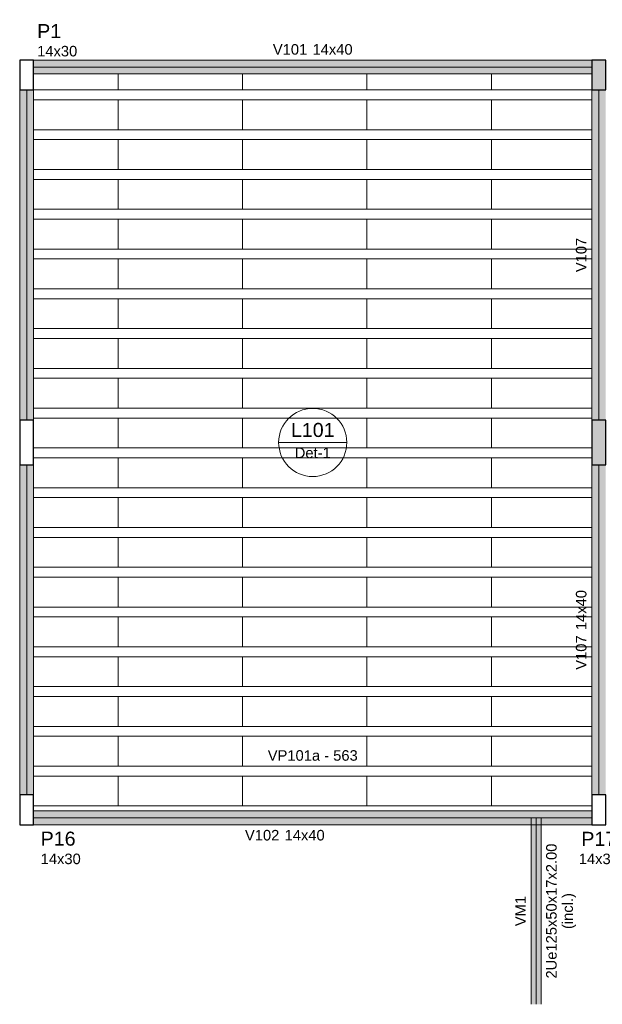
# Model space of a CAD drawing. Header units: millimetres. Extents: x 10906 to 25863, y 1966 to 4861.
# Tile 87 of 163: x 11420 to 11431, y 2960 to 2980. Entities that reach past the tile are written whole.
import ezdxf

# ---------------------------------------------------------------- set-up
doc = ezdxf.new("R2010")
doc.units = ezdxf.units.MM
for name, color, linetype, lineweight in [('FO-Eixos', 5, 'Continuous', 5), ('FO-Hachura pilar que morre', 106, 'Continuous', 5), ('FO-Hachura viga', 41, 'Continuous', 5), ('FO-Hachura viga genérica inclinada', 243, 'Continuous', 5), ('FO-Hachuras das lajes', 1, 'Continuous', 20), ('FO-Pilares', 4, 'Continuous', 30), ('FO-Textos das lajes', 3, 'Continuous', 20), ('FO-Textos das vigas', 7, 'Continuous', 5), ('FO-Textos dos pilares', 7, 'Continuous', 5), ('FO-Vigas', 1, 'Continuous', 20), ('FO-Vigas genéricas', 1, 'Continuous', 20)]:
    doc.layers.add(name, color=color, linetype=linetype, lineweight=lineweight)
doc.styles.add('Arial', font='arial.ttf')

msp = doc.modelspace()

# ---------------------------------------------------------------- hatches: boundary and pattern name
at = {"layer": 'FO-Hachura pilar que morre', "linetype": 'Continuous'}
for points in [[(11431.14654, 2978.39891), (11431.28654, 2978.39891), (11431.42654, 2978.39891), (11431.42654, 2978.69891), (11431.42654, 2978.99891), (11431.28654, 2978.99891), (11431.14654, 2978.99891), (11431.14654, 2978.69891)], [(11431.14654, 2970.85891), (11431.28654, 2970.85891), (11431.42654, 2970.85891), (11431.42654, 2971.30891), (11431.42654, 2971.75891), (11431.28654, 2971.75891), (11431.14654, 2971.75891), (11431.14654, 2971.30891)]]:
    msp.add_hatch(color=256, dxfattribs=at).paths.add_polyline_path(points)
at = {"layer": 'FO-Hachura viga', "linetype": 'Continuous'}
for points in [[(11431.14654, 2978.99891), (11431.14654, 2978.99891), (11419.92654, 2978.99891), (11419.92654, 2978.71891), (11431.14654, 2978.71891), (11431.14654, 2978.99891)], [(11419.92654, 2978.39891), (11419.92654, 2978.39891), (11419.64654, 2978.39891), (11419.64654, 2971.75891), (11419.92654, 2971.75891), (11419.92654, 2978.39891)], [(11431.42654, 2978.39891), (11431.42654, 2978.39891), (11431.14654, 2978.39891), (11431.14654, 2971.75891), (11431.42654, 2971.75891), (11431.42654, 2978.39891)], [(11419.92654, 2970.85891), (11419.92654, 2970.85891), (11419.64654, 2970.85891), (11419.64654, 2964.21891), (11419.92654, 2964.21891), (11419.92654, 2970.85891)], [(11431.42654, 2970.85891), (11431.42654, 2970.85891), (11431.14654, 2970.85891), (11431.14654, 2964.21891), (11431.42654, 2964.21891), (11431.42654, 2970.85891)], [(11430.02454, 2963.89891), (11430.02454, 2963.89891), (11419.92654, 2963.89891), (11419.92654, 2963.61891), (11430.02454, 2963.61891), (11430.02454, 2963.89891)], [(11431.14654, 2963.89891), (11431.14654, 2963.89891), (11430.02454, 2963.89891), (11430.02454, 2963.61891), (11431.14654, 2963.61891), (11431.14654, 2963.89891)]]:
    msp.add_hatch(color=256, dxfattribs=at).paths.add_polyline_path(points)
at = {"layer": 'FO-Hachura viga genérica inclinada', "linetype": 'Continuous'}
msp.add_hatch(color=256, dxfattribs=at).paths.add_polyline_path([(11430.12454, 2963.75891), (11430.12454, 2963.75891), (11429.92454, 2963.75891), (11429.92454, 2960.00891), (11430.12454, 2960.00891), (11430.12454, 2963.75891)])

# ---------------------------------------------------------------- linework, layer by layer
at = {"layer": 'FO-Eixos'}
for p, q in [((11419.92654, 2978.85891), (11431.14654, 2978.85891)), ((11419.78654, 2971.75891), (11419.78654, 2978.39891)), ((11431.28654, 2971.75891), (11431.28654, 2978.39891)), ((11419.78654, 2964.21891), (11419.78654, 2970.85891)), ((11431.28654, 2964.21891), (11431.28654, 2970.85891)), ((11419.92654, 2963.75891), (11430.02454, 2963.75891)), ((11430.02454, 2963.75891), (11431.14654, 2963.75891)), ((11430.02454, 2960.00891), (11430.02454, 2963.75891))]:
    msp.add_line(p, q, dxfattribs=at)
for points in [[(11419.92654, 2978.39891), (11421.62654, 2978.39891), (11421.62654, 2978.71891)], [(11421.62654, 2978.71891), (11421.62654, 2978.39891), (11424.12654, 2978.39891), (11424.12654, 2978.71891)], [(11424.12654, 2978.71891), (11424.12654, 2978.39891), (11426.62654, 2978.39891), (11426.62654, 2978.71891)], [(11426.62654, 2978.71891), (11426.62654, 2978.39891), (11429.12654, 2978.39891), (11429.12654, 2978.71891)], [(11429.12654, 2978.71891), (11429.12654, 2978.39891), (11431.14654, 2978.39891)], [(11419.92654, 2977.59891), (11421.62654, 2977.59891), (11421.62654, 2978.19891), (11419.92654, 2978.19891)], [(11431.14654, 2978.19891), (11429.12654, 2978.19891), (11429.12654, 2977.59891), (11431.14654, 2977.59891)], [(11419.92654, 2976.79891), (11421.62654, 2976.79891), (11421.62654, 2977.39891), (11419.92654, 2977.39891)], [(11431.14654, 2977.39891), (11429.12654, 2977.39891), (11429.12654, 2976.79891), (11431.14654, 2976.79891)], [(11419.92654, 2975.99891), (11421.62654, 2975.99891), (11421.62654, 2976.59891), (11419.92654, 2976.59891)], [(11431.14654, 2976.59891), (11429.12654, 2976.59891), (11429.12654, 2975.99891), (11431.14654, 2975.99891)], [(11419.92654, 2975.19891), (11421.62654, 2975.19891), (11421.62654, 2975.79891), (11419.92654, 2975.79891)], [(11431.14654, 2975.79891), (11429.12654, 2975.79891), (11429.12654, 2975.19891), (11431.14654, 2975.19891)], [(11419.92654, 2974.39891), (11421.62654, 2974.39891), (11421.62654, 2974.99891), (11419.92654, 2974.99891)], [(11431.14654, 2974.99891), (11429.12654, 2974.99891), (11429.12654, 2974.39891), (11431.14654, 2974.39891)], [(11419.92654, 2973.59891), (11421.62654, 2973.59891), (11421.62654, 2974.19891), (11419.92654, 2974.19891)], [(11431.14654, 2974.19891), (11429.12654, 2974.19891), (11429.12654, 2973.59891), (11431.14654, 2973.59891)], [(11419.92654, 2972.79891), (11421.62654, 2972.79891), (11421.62654, 2973.39891), (11419.92654, 2973.39891)], [(11431.14654, 2973.39891), (11429.12654, 2973.39891), (11429.12654, 2972.79891), (11431.14654, 2972.79891)], [(11419.92654, 2971.99891), (11421.62654, 2971.99891), (11421.62654, 2972.59891), (11419.92654, 2972.59891)], [(11431.14654, 2972.59891), (11429.12654, 2972.59891), (11429.12654, 2971.99891), (11431.14654, 2971.99891)], [(11419.92654, 2971.19891), (11421.62654, 2971.19891), (11421.62654, 2971.79891), (11419.92654, 2971.79891)], [(11431.14654, 2971.79891), (11429.12654, 2971.79891), (11429.12654, 2971.19891), (11431.14654, 2971.19891)], [(11419.92654, 2970.39891), (11421.62654, 2970.39891), (11421.62654, 2970.99891), (11419.92654, 2970.99891)], [(11431.14654, 2970.99891), (11429.12654, 2970.99891), (11429.12654, 2970.39891), (11431.14654, 2970.39891)], [(11419.92654, 2969.59891), (11421.62654, 2969.59891), (11421.62654, 2970.19891), (11419.92654, 2970.19891)], [(11431.14654, 2970.19891), (11429.12654, 2970.19891), (11429.12654, 2969.59891), (11431.14654, 2969.59891)], [(11419.92654, 2968.79891), (11421.62654, 2968.79891), (11421.62654, 2969.39891), (11419.92654, 2969.39891)], [(11431.14654, 2969.39891), (11429.12654, 2969.39891), (11429.12654, 2968.79891), (11431.14654, 2968.79891)], [(11419.92654, 2967.99891), (11421.62654, 2967.99891), (11421.62654, 2968.59891), (11419.92654, 2968.59891)], [(11431.14654, 2968.59891), (11429.12654, 2968.59891), (11429.12654, 2967.99891), (11431.14654, 2967.99891)], [(11419.92654, 2967.19891), (11421.62654, 2967.19891), (11421.62654, 2967.79891), (11419.92654, 2967.79891)], [(11431.14654, 2967.79891), (11429.12654, 2967.79891), (11429.12654, 2967.19891), (11431.14654, 2967.19891)], [(11419.92654, 2966.39891), (11421.62654, 2966.39891), (11421.62654, 2966.99891), (11419.92654, 2966.99891)], [(11431.14654, 2966.99891), (11429.12654, 2966.99891), (11429.12654, 2966.39891), (11431.14654, 2966.39891)], [(11419.92654, 2965.59891), (11421.62654, 2965.59891), (11421.62654, 2966.19891), (11419.92654, 2966.19891)], [(11431.14654, 2966.19891), (11429.12654, 2966.19891), (11429.12654, 2965.59891), (11431.14654, 2965.59891)], [(11419.92654, 2964.79891), (11421.62654, 2964.79891), (11421.62654, 2965.39891), (11419.92654, 2965.39891)], [(11431.14654, 2965.39891), (11429.12654, 2965.39891), (11429.12654, 2964.79891), (11431.14654, 2964.79891)], [(11419.92654, 2963.99891), (11421.62654, 2963.99891), (11421.62654, 2964.59891), (11419.92654, 2964.59891)], [(11431.14654, 2964.59891), (11429.12654, 2964.59891), (11429.12654, 2963.99891), (11431.14654, 2963.99891)]]:
    msp.add_lwpolyline(points, dxfattribs=at)
for points in [[(11421.62654, 2977.59891), (11424.12654, 2977.59891), (11424.12654, 2978.19891), (11421.62654, 2978.19891), (11421.62654, 2977.59891)], [(11424.12654, 2977.59891), (11426.62654, 2977.59891), (11426.62654, 2978.19891), (11424.12654, 2978.19891), (11424.12654, 2977.59891)], [(11426.62654, 2977.59891), (11429.12654, 2977.59891), (11429.12654, 2978.19891), (11426.62654, 2978.19891), (11426.62654, 2977.59891)], [(11421.62654, 2976.79891), (11424.12654, 2976.79891), (11424.12654, 2977.39891), (11421.62654, 2977.39891), (11421.62654, 2976.79891)], [(11424.12654, 2976.79891), (11426.62654, 2976.79891), (11426.62654, 2977.39891), (11424.12654, 2977.39891), (11424.12654, 2976.79891)], [(11426.62654, 2976.79891), (11429.12654, 2976.79891), (11429.12654, 2977.39891), (11426.62654, 2977.39891), (11426.62654, 2976.79891)], [(11421.62654, 2975.99891), (11424.12654, 2975.99891), (11424.12654, 2976.59891), (11421.62654, 2976.59891), (11421.62654, 2975.99891)], [(11424.12654, 2975.99891), (11426.62654, 2975.99891), (11426.62654, 2976.59891), (11424.12654, 2976.59891), (11424.12654, 2975.99891)], [(11426.62654, 2975.99891), (11429.12654, 2975.99891), (11429.12654, 2976.59891), (11426.62654, 2976.59891), (11426.62654, 2975.99891)], [(11421.62654, 2975.19891), (11424.12654, 2975.19891), (11424.12654, 2975.79891), (11421.62654, 2975.79891), (11421.62654, 2975.19891)], [(11424.12654, 2975.19891), (11426.62654, 2975.19891), (11426.62654, 2975.79891), (11424.12654, 2975.79891), (11424.12654, 2975.19891)], [(11426.62654, 2975.19891), (11429.12654, 2975.19891), (11429.12654, 2975.79891), (11426.62654, 2975.79891), (11426.62654, 2975.19891)], [(11421.62654, 2974.39891), (11424.12654, 2974.39891), (11424.12654, 2974.99891), (11421.62654, 2974.99891), (11421.62654, 2974.39891)], [(11424.12654, 2974.39891), (11426.62654, 2974.39891), (11426.62654, 2974.99891), (11424.12654, 2974.99891), (11424.12654, 2974.39891)], [(11426.62654, 2974.39891), (11429.12654, 2974.39891), (11429.12654, 2974.99891), (11426.62654, 2974.99891), (11426.62654, 2974.39891)], [(11421.62654, 2973.59891), (11424.12654, 2973.59891), (11424.12654, 2974.19891), (11421.62654, 2974.19891), (11421.62654, 2973.59891)], [(11424.12654, 2973.59891), (11426.62654, 2973.59891), (11426.62654, 2974.19891), (11424.12654, 2974.19891), (11424.12654, 2973.59891)], [(11426.62654, 2973.59891), (11429.12654, 2973.59891), (11429.12654, 2974.19891), (11426.62654, 2974.19891), (11426.62654, 2973.59891)], [(11421.62654, 2972.79891), (11424.12654, 2972.79891), (11424.12654, 2973.39891), (11421.62654, 2973.39891), (11421.62654, 2972.79891)], [(11424.12654, 2972.79891), (11426.62654, 2972.79891), (11426.62654, 2973.39891), (11424.12654, 2973.39891), (11424.12654, 2972.79891)], [(11426.62654, 2972.79891), (11429.12654, 2972.79891), (11429.12654, 2973.39891), (11426.62654, 2973.39891), (11426.62654, 2972.79891)], [(11421.62654, 2971.99891), (11424.12654, 2971.99891), (11424.12654, 2972.59891), (11421.62654, 2972.59891), (11421.62654, 2971.99891)], [(11424.12654, 2971.99891), (11426.62654, 2971.99891), (11426.62654, 2972.59891), (11424.12654, 2972.59891), (11424.12654, 2971.99891)], [(11426.62654, 2971.99891), (11429.12654, 2971.99891), (11429.12654, 2972.59891), (11426.62654, 2972.59891), (11426.62654, 2971.99891)], [(11421.62654, 2971.19891), (11424.12654, 2971.19891), (11424.12654, 2971.79891), (11421.62654, 2971.79891), (11421.62654, 2971.19891)], [(11424.12654, 2971.19891), (11426.62654, 2971.19891), (11426.62654, 2971.79891), (11424.12654, 2971.79891), (11424.12654, 2971.19891)], [(11426.62654, 2971.19891), (11429.12654, 2971.19891), (11429.12654, 2971.79891), (11426.62654, 2971.79891), (11426.62654, 2971.19891)], [(11421.62654, 2970.39891), (11424.12654, 2970.39891), (11424.12654, 2970.99891), (11421.62654, 2970.99891), (11421.62654, 2970.39891)], [(11424.12654, 2970.39891), (11426.62654, 2970.39891), (11426.62654, 2970.99891), (11424.12654, 2970.99891), (11424.12654, 2970.39891)], [(11426.62654, 2970.39891), (11429.12654, 2970.39891), (11429.12654, 2970.99891), (11426.62654, 2970.99891), (11426.62654, 2970.39891)], [(11421.62654, 2969.59891), (11424.12654, 2969.59891), (11424.12654, 2970.19891), (11421.62654, 2970.19891), (11421.62654, 2969.59891)], [(11424.12654, 2969.59891), (11426.62654, 2969.59891), (11426.62654, 2970.19891), (11424.12654, 2970.19891), (11424.12654, 2969.59891)], [(11426.62654, 2969.59891), (11429.12654, 2969.59891), (11429.12654, 2970.19891), (11426.62654, 2970.19891), (11426.62654, 2969.59891)], [(11421.62654, 2968.79891), (11424.12654, 2968.79891), (11424.12654, 2969.39891), (11421.62654, 2969.39891), (11421.62654, 2968.79891)], [(11424.12654, 2968.79891), (11426.62654, 2968.79891), (11426.62654, 2969.39891), (11424.12654, 2969.39891), (11424.12654, 2968.79891)], [(11426.62654, 2968.79891), (11429.12654, 2968.79891), (11429.12654, 2969.39891), (11426.62654, 2969.39891), (11426.62654, 2968.79891)], [(11421.62654, 2967.99891), (11424.12654, 2967.99891), (11424.12654, 2968.59891), (11421.62654, 2968.59891), (11421.62654, 2967.99891)], [(11424.12654, 2967.99891), (11426.62654, 2967.99891), (11426.62654, 2968.59891), (11424.12654, 2968.59891), (11424.12654, 2967.99891)], [(11426.62654, 2967.99891), (11429.12654, 2967.99891), (11429.12654, 2968.59891), (11426.62654, 2968.59891), (11426.62654, 2967.99891)], [(11421.62654, 2967.19891), (11424.12654, 2967.19891), (11424.12654, 2967.79891), (11421.62654, 2967.79891), (11421.62654, 2967.19891)], [(11424.12654, 2967.19891), (11426.62654, 2967.19891), (11426.62654, 2967.79891), (11424.12654, 2967.79891), (11424.12654, 2967.19891)], [(11426.62654, 2967.19891), (11429.12654, 2967.19891), (11429.12654, 2967.79891), (11426.62654, 2967.79891), (11426.62654, 2967.19891)], [(11421.62654, 2966.39891), (11424.12654, 2966.39891), (11424.12654, 2966.99891), (11421.62654, 2966.99891), (11421.62654, 2966.39891)], [(11424.12654, 2966.39891), (11426.62654, 2966.39891), (11426.62654, 2966.99891), (11424.12654, 2966.99891), (11424.12654, 2966.39891)], [(11426.62654, 2966.39891), (11429.12654, 2966.39891), (11429.12654, 2966.99891), (11426.62654, 2966.99891), (11426.62654, 2966.39891)], [(11421.62654, 2965.59891), (11424.12654, 2965.59891), (11424.12654, 2966.19891), (11421.62654, 2966.19891), (11421.62654, 2965.59891)], [(11424.12654, 2965.59891), (11426.62654, 2965.59891), (11426.62654, 2966.19891), (11424.12654, 2966.19891), (11424.12654, 2965.59891)], [(11426.62654, 2965.59891), (11429.12654, 2965.59891), (11429.12654, 2966.19891), (11426.62654, 2966.19891), (11426.62654, 2965.59891)], [(11421.62654, 2964.79891), (11424.12654, 2964.79891), (11424.12654, 2965.39891), (11421.62654, 2965.39891), (11421.62654, 2964.79891)], [(11424.12654, 2964.79891), (11426.62654, 2964.79891), (11426.62654, 2965.39891), (11424.12654, 2965.39891), (11424.12654, 2964.79891)], [(11426.62654, 2964.79891), (11429.12654, 2964.79891), (11429.12654, 2965.39891), (11426.62654, 2965.39891), (11426.62654, 2964.79891)], [(11421.62654, 2963.99891), (11424.12654, 2963.99891), (11424.12654, 2964.59891), (11421.62654, 2964.59891), (11421.62654, 2963.99891)], [(11424.12654, 2963.99891), (11426.62654, 2963.99891), (11426.62654, 2964.59891), (11424.12654, 2964.59891), (11424.12654, 2963.99891)], [(11426.62654, 2963.99891), (11429.12654, 2963.99891), (11429.12654, 2964.59891), (11426.62654, 2964.59891), (11426.62654, 2963.99891)]]:
    msp.add_lwpolyline(points, close=True, dxfattribs=at)
at = {"layer": 'FO-Hachuras das lajes'}
for p, q in [((11419.92654, 2978.39891), (11431.14654, 2978.39891)), ((11419.92654, 2978.19891), (11431.14654, 2978.19891)), ((11419.92654, 2977.59891), (11431.14654, 2977.59891)), ((11419.92654, 2977.39891), (11431.14654, 2977.39891)), ((11419.92654, 2976.79891), (11431.14654, 2976.79891)), ((11419.92654, 2976.59891), (11431.14654, 2976.59891)), ((11419.92654, 2975.99891), (11431.14654, 2975.99891)), ((11419.92654, 2975.79891), (11431.14654, 2975.79891)), ((11419.92654, 2975.19891), (11431.14654, 2975.19891)), ((11419.92654, 2974.99891), (11431.14654, 2974.99891)), ((11419.92654, 2974.39891), (11431.14654, 2974.39891)), ((11419.92654, 2974.19891), (11431.14654, 2974.19891)), ((11419.92654, 2973.59891), (11431.14654, 2973.59891)), ((11419.92654, 2973.39891), (11431.14654, 2973.39891)), ((11419.92654, 2972.79891), (11431.14654, 2972.79891)), ((11419.92654, 2972.59891), (11431.14654, 2972.59891)), ((11419.92654, 2971.99891), (11431.14654, 2971.99891)), ((11419.92654, 2971.79891), (11431.14654, 2971.79891)), ((11419.92654, 2971.19891), (11431.14654, 2971.19891)), ((11419.92654, 2970.99891), (11431.14654, 2970.99891)), ((11419.92654, 2970.39891), (11431.14654, 2970.39891)), ((11419.92654, 2970.19891), (11431.14654, 2970.19891)), ((11419.92654, 2969.59891), (11431.14654, 2969.59891)), ((11419.92654, 2969.39891), (11431.14654, 2969.39891)), ((11419.92654, 2968.79891), (11431.14654, 2968.79891)), ((11419.92654, 2968.59891), (11431.14654, 2968.59891)), ((11419.92654, 2967.99891), (11431.14654, 2967.99891)), ((11419.92654, 2967.79891), (11431.14654, 2967.79891)), ((11419.92654, 2967.19891), (11431.14654, 2967.19891)), ((11419.92654, 2966.99891), (11431.14654, 2966.99891)), ((11419.92654, 2966.39891), (11431.14654, 2966.39891)), ((11419.92654, 2966.19891), (11431.14654, 2966.19891)), ((11419.92654, 2965.59891), (11431.14654, 2965.59891)), ((11419.92654, 2965.39891), (11431.14654, 2965.39891)), ((11419.92654, 2964.79891), (11431.14654, 2964.79891)), ((11419.92654, 2964.59891), (11431.14654, 2964.59891)), ((11419.92654, 2963.99891), (11431.14654, 2963.99891))]:
    msp.add_line(p, q, dxfattribs=at)
at = {"layer": 'FO-Pilares'}
for points in [[(11419.64654, 2978.39891), (11419.78654, 2978.39891), (11419.92654, 2978.39891), (11419.92654, 2978.69891), (11419.92654, 2978.99891), (11419.78654, 2978.99891), (11419.64654, 2978.99891), (11419.64654, 2978.69891), (11419.64654, 2978.39891)], [(11431.14654, 2978.39891), (11431.28654, 2978.39891), (11431.42654, 2978.39891), (11431.42654, 2978.69891), (11431.42654, 2978.99891), (11431.28654, 2978.99891), (11431.14654, 2978.99891), (11431.14654, 2978.69891), (11431.14654, 2978.39891)], [(11419.64654, 2970.85891), (11419.78654, 2970.85891), (11419.92654, 2970.85891), (11419.92654, 2971.30891), (11419.92654, 2971.75891), (11419.78654, 2971.75891), (11419.64654, 2971.75891), (11419.64654, 2971.30891), (11419.64654, 2970.85891)], [(11431.14654, 2970.85891), (11431.28654, 2970.85891), (11431.42654, 2970.85891), (11431.42654, 2971.30891), (11431.42654, 2971.75891), (11431.28654, 2971.75891), (11431.14654, 2971.75891), (11431.14654, 2971.30891), (11431.14654, 2970.85891)], [(11419.64654, 2963.61891), (11419.78654, 2963.61891), (11419.92654, 2963.61891), (11419.92654, 2963.91891), (11419.92654, 2964.21891), (11419.78654, 2964.21891), (11419.64654, 2964.21891), (11419.64654, 2963.91891), (11419.64654, 2963.61891)], [(11431.14654, 2963.61891), (11431.28654, 2963.61891), (11431.42654, 2963.61891), (11431.42654, 2963.91891), (11431.42654, 2964.21891), (11431.28654, 2964.21891), (11431.14654, 2964.21891), (11431.14654, 2963.91891), (11431.14654, 2963.61891)]]:
    msp.add_lwpolyline(points, close=True, dxfattribs=at)
at = {"layer": 'FO-Textos das lajes'}
msp.add_line((11424.85113, 2971.30891), (11426.22194, 2971.30891), dxfattribs=at)
msp.add_circle((11425.53654, 2971.30891), 0.6854, dxfattribs=at)
at = {"layer": 'FO-Vigas'}
for p, q in [((11419.92654, 2978.99891), (11431.14654, 2978.99891)), ((11419.92654, 2978.71891), (11431.14654, 2978.71891)), ((11419.64654, 2971.75891), (11419.64654, 2978.39891)), ((11419.92654, 2971.75891), (11419.92654, 2978.39891)), ((11431.14654, 2971.75891), (11431.14654, 2978.39891)), ((11419.64654, 2964.21891), (11419.64654, 2970.85891)), ((11419.92654, 2964.21891), (11419.92654, 2970.85891)), ((11431.14654, 2964.21891), (11431.14654, 2970.85891)), ((11419.92654, 2963.89891), (11430.02454, 2963.89891)), ((11430.02454, 2963.89891), (11431.14654, 2963.89891)), ((11419.92654, 2963.61891), (11430.02454, 2963.61891)), ((11430.02454, 2963.61891), (11431.14654, 2963.61891))]:
    msp.add_line(p, q, dxfattribs=at)
at = {"layer": 'FO-Vigas genéricas'}
for p, q in [((11429.92454, 2960.00891), (11429.92454, 2963.75891)), ((11430.12454, 2960.00891), (11430.12454, 2963.75891))]:
    msp.add_line(p, q, dxfattribs=at)

# ---------------------------------------------------------------- texts
at = {"layer": 'FO-Textos das lajes', "attachment_point": 8, "line_spacing_factor": 0.798, "style": 'Arial'}
for s, insert, char_height, width in [('L101', (11425.53654, 2971.41481), 0.2824, 1.7626525), ('Det-1', (11425.53654, 2970.99121), 0.2118, 1.4400348)]:
    msp.add_mtext(s, dxfattribs=dict(at, insert=insert, char_height=char_height, width=width))
at = {"layer": 'FO-Textos das lajes', "linetype": 'Continuous', "insert": (11425.53654, 2964.90481), "char_height": 0.2118, "width": 3.4946083, "attachment_point": 8, "line_spacing_factor": 0.798, "style": 'Arial'}
msp.add_mtext('VP101a - 563', dxfattribs=at)
at = {"layer": 'FO-Textos das vigas', "linetype": 'Continuous', "char_height": 0.2118, "line_spacing_factor": 0.798, "style": 'Arial'}
for s, insert, width, attachment_point in [('V101', (11425.42587, 2979.10481), 1.3767997, 9), ('14x40', (11425.53177, 2979.10481), 1.6009967, 7), ('V102', (11424.86487, 2963.30121), 1.3767997, 9), ('14x40', (11424.97077, 2963.30121), 1.6009967, 7)]:
    msp.add_mtext(s, dxfattribs=dict(at, insert=insert, width=width, attachment_point=attachment_point))
at = {"layer": 'FO-Textos das vigas', "linetype": 'Continuous', "char_height": 0.2118, "rotation": 90, "line_spacing_factor": 0.798, "style": 'Arial'}
for s, insert, width, attachment_point in [('V107', (11431.04064, 2975.07891), 1.3767997, 8), ('14x40', (11431.04064, 2967.53414), 1.6009967, 7), ('V107', (11431.04064, 2967.42824), 1.3767997, 9), ('2Ue125x50x17x2.00', (11430.44224, 2961.88391), 5.392226, 8), ('(incl.)', (11430.82954, 2961.88391), 1.4429091, 8), ('VM1', (11429.81864, 2961.88391), 1.2129634, 8)]:
    msp.add_mtext(s, dxfattribs=dict(at, insert=insert, width=width, attachment_point=attachment_point))
at = {"layer": 'FO-Textos dos pilares', "linetype": 'Continuous', "line_spacing_factor": 0.798, "style": 'Arial'}
for s, insert, char_height, width, attachment_point in [('P1', (11419.99714, 2979.44016), 0.2824, 0.970232, 7), ('14x30', (11419.99714, 2979.06951), 0.2118, 1.6009967, 7), ('P16', (11420.06774, 2963.19531), 0.2824, 1.4108951, 7), ('P17', (11431.28654, 2963.19531), 0.2824, 1.4108951, 8), ('14x30', (11420.06774, 2962.82466), 0.2118, 1.6009967, 7), ('14x30', (11431.28654, 2962.82466), 0.2118, 1.6009967, 8)]:
    msp.add_mtext(s, dxfattribs=dict(at, insert=insert, char_height=char_height, width=width, attachment_point=attachment_point))

doc.saveas('drawing.dxf')
